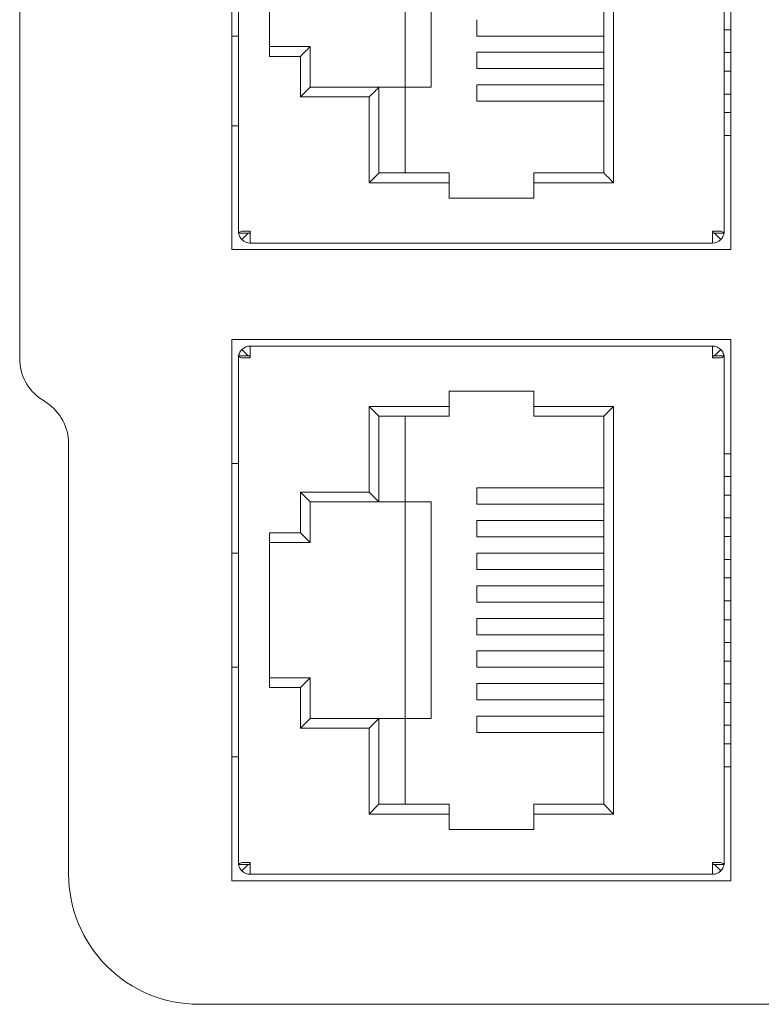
# Model space of a CAD drawing. Header units: millimetres. Extents: x -1146 to -167, y 277 to 699.
# Tile 25 of 40: x -490 to -467, y 440 to 470. Entities that reach past the tile are written whole.
import ezdxf

# ---------------------------------------------------------------- set-up
doc = ezdxf.new("R2010")
doc.units = ezdxf.units.MM
doc.header["$MEASUREMENT"] = 0

msp = doc.modelspace()

# ---------------------------------------------------------------- linework, layer by layer
at = {"lineweight": 18}
for points in [[(-483.163, 479.292), (-483.163, 479.292), (-483.163, 462.692), (-483.163, 462.692)], [(-467.863, 479.292), (-467.863, 479.292), (-467.863, 462.692), (-467.863, 462.692)], [(-482.963, 463.192), (-482.963, 463.192), (-482.963, 478.793), (-482.963, 478.793)], [(-482.963, 463.192), (-482.963, 463.192), (-482.963, 478.792), (-482.963, 478.792)], [(-468.063, 478.793), (-468.063, 478.793), (-468.063, 463.192), (-468.063, 463.192)], [(-468.063, 478.792), (-468.063, 478.792), (-468.063, 463.192), (-468.063, 463.192)], [(-471.453, 464.742), (-471.453, 464.742), (-471.453, 477.242), (-471.453, 477.242)], [(-471.753, 476.942), (-471.753, 476.942), (-471.753, 465.042), (-471.753, 465.042)], [(-489.673, 459.349), (-489.673, 459.349), (-489.673, 475.743), (-489.673, 475.743)], [(-489.673, 459.349), (-489.673, 459.349), (-489.673, 475.743), (-489.673, 475.743)], [(-477.853, 467.672), (-477.853, 467.672), (-477.853, 474.312), (-477.853, 474.312)], [(-477.053, 467.672), (-477.053, 467.672), (-477.053, 474.312), (-477.053, 474.312)], [(-482.013, 473.367), (-482.013, 473.367), (-482.013, 468.617), (-482.013, 468.617)], [(-475.653, 469.742), (-475.653, 469.742), (-475.653, 469.242), (-475.653, 469.242)], [(-475.646, 469.742), (-475.646, 469.742), (-475.646, 469.242), (-475.646, 469.242)], [(-467.863, 469.432), (-467.863, 469.432), (-468.063, 469.432), (-468.063, 469.432)], [(-483.163, 469.242), (-483.163, 469.242), (-482.973, 469.242), (-482.973, 469.242)], [(-482.963, 469.242), (-482.963, 469.242), (-482.973, 469.242), (-482.973, 469.242)], [(-471.753, 469.242), (-471.753, 469.242), (-475.653, 469.242), (-475.653, 469.242)], [(-475.646, 469.242), (-475.646, 469.242), (-472.491, 469.242), (-472.491, 469.242)], [(-472.491, 469.242), (-472.491, 469.242), (-471.753, 469.242), (-471.753, 469.242)], [(-480.763, 468.917), (-480.763, 468.917), (-482.013, 468.917), (-482.013, 468.917)], [(-480.763, 468.917), (-480.763, 468.917), (-480.887, 468.793), (-481.063, 468.617)], [(-480.763, 467.672), (-480.763, 467.672), (-480.763, 468.917), (-480.763, 468.917)], [(-475.653, 468.742), (-475.653, 468.742), (-475.653, 468.242), (-475.653, 468.242)], [(-472.491, 468.743), (-472.491, 468.743), (-475.646, 468.743), (-475.646, 468.743)], [(-475.646, 468.742), (-475.646, 468.742), (-475.646, 468.243), (-475.646, 468.243)], [(-471.753, 468.743), (-471.753, 468.743), (-472.491, 468.743), (-472.491, 468.743)], [(-468.063, 468.732), (-468.063, 468.732), (-467.863, 468.732), (-467.863, 468.732)], [(-482.013, 468.617), (-482.013, 468.617), (-481.063, 468.617), (-481.063, 468.617)], [(-481.063, 468.617), (-481.063, 468.617), (-481.063, 467.372), (-481.063, 467.372)], [(-471.753, 468.242), (-471.753, 468.242), (-475.653, 468.242), (-475.653, 468.242)], [(-475.646, 468.243), (-475.646, 468.243), (-472.491, 468.243), (-472.491, 468.243)], [(-472.491, 468.243), (-472.491, 468.243), (-471.753, 468.243), (-471.753, 468.243)], [(-467.863, 468.162), (-467.863, 468.162), (-468.063, 468.162), (-468.063, 468.162)], [(-480.763, 467.672), (-480.763, 467.672), (-480.887, 467.548), (-481.063, 467.372)], [(-478.653, 467.672), (-478.653, 467.672), (-480.763, 467.672), (-480.763, 467.672)], [(-478.653, 467.672), (-478.653, 467.672), (-478.777, 467.548), (-478.953, 467.372)], [(-478.653, 467.672), (-478.653, 467.672), (-477.853, 467.672), (-477.853, 467.672)], [(-478.653, 465.042), (-478.653, 465.042), (-478.653, 467.672), (-478.653, 467.672)], [(-477.053, 467.672), (-477.053, 467.672), (-477.853, 467.672), (-477.853, 467.672)], [(-477.853, 467.672), (-477.853, 467.672), (-477.853, 465.042), (-477.853, 465.042)], [(-475.653, 467.742), (-475.653, 467.742), (-475.653, 467.242), (-475.653, 467.242)], [(-472.491, 467.743), (-472.491, 467.743), (-475.646, 467.743), (-475.646, 467.743)], [(-475.646, 467.742), (-475.646, 467.742), (-475.646, 467.243), (-475.646, 467.243)], [(-471.753, 467.743), (-471.753, 467.743), (-472.491, 467.743), (-472.491, 467.743)], [(-468.063, 467.462), (-468.063, 467.462), (-467.863, 467.462), (-467.863, 467.462)], [(-481.063, 467.372), (-481.063, 467.372), (-478.953, 467.372), (-478.953, 467.372)], [(-478.953, 467.372), (-478.953, 467.372), (-478.953, 464.742), (-478.953, 464.742)], [(-471.753, 467.242), (-471.753, 467.242), (-475.653, 467.242), (-475.653, 467.242)], [(-475.646, 467.243), (-475.646, 467.243), (-472.491, 467.243), (-472.491, 467.243)], [(-472.491, 467.243), (-472.491, 467.243), (-471.753, 467.243), (-471.753, 467.243)], [(-467.863, 466.892), (-467.863, 466.892), (-468.063, 466.892), (-468.063, 466.892)], [(-482.973, 466.492), (-482.973, 466.492), (-483.163, 466.492), (-483.163, 466.492)], [(-482.963, 466.492), (-482.963, 466.492), (-482.973, 466.492), (-482.973, 466.492)], [(-468.063, 466.192), (-468.063, 466.192), (-467.863, 466.192), (-467.863, 466.192)], [(-478.653, 465.042), (-478.653, 465.042), (-478.777, 464.918), (-478.953, 464.742)], [(-476.503, 465.042), (-476.503, 465.042), (-478.653, 465.042), (-478.653, 465.042)], [(-476.503, 464.742), (-476.503, 464.742), (-476.503, 465.042), (-476.503, 465.042)], [(-473.903, 465.042), (-473.903, 465.042), (-473.903, 464.742), (-473.903, 464.742)], [(-471.753, 465.042), (-471.753, 465.042), (-473.903, 465.042), (-473.903, 465.042)], [(-471.453, 464.742), (-471.628, 464.918), (-471.753, 465.042), (-471.753, 465.042)], [(-478.953, 464.742), (-478.953, 464.742), (-476.503, 464.742), (-476.503, 464.742)], [(-476.503, 464.742), (-476.503, 464.742), (-476.503, 464.272), (-476.503, 464.272)], [(-473.903, 464.742), (-473.903, 464.742), (-471.453, 464.742), (-471.453, 464.742)], [(-473.903, 464.272), (-473.903, 464.272), (-473.903, 464.742), (-473.903, 464.742)], [(-476.503, 464.272), (-476.503, 464.272), (-473.903, 464.272), (-473.903, 464.272)], [(-482.857, 463.252), (-482.857, 463.252), (-482.603, 463.252), (-482.603, 463.252)], [(-482.61, 463.252), (-482.612, 463.232), (-482.613, 463.212), (-482.613, 463.192)], [(-482.61, 463.245), (-482.608, 463.243), (-482.606, 463.242), (-482.603, 463.242)], [(-482.603, 463.252), (-482.603, 463.252), (-482.603, 462.892), (-482.603, 462.892)], [(-468.423, 463.252), (-468.423, 463.252), (-468.168, 463.252), (-468.168, 463.252)], [(-468.423, 463.252), (-468.423, 463.252), (-468.423, 462.892), (-468.423, 462.892)], [(-468.423, 463.242), (-468.42, 463.242), (-468.418, 463.243), (-468.416, 463.245)], [(-468.413, 463.192), (-468.413, 463.212), (-468.414, 463.232), (-468.416, 463.252)], [(-482.613, 463.192), (-482.613, 463.192), (-482.963, 463.192), (-482.963, 463.192)], [(-482.663, 463.192), (-482.663, 463.192), (-482.857, 462.998), (-482.857, 462.998)], [(-482.857, 462.998), (-482.79, 462.93), (-482.698, 462.892), (-482.603, 462.892)], [(-468.423, 462.892), (-468.327, 462.892), (-468.236, 462.93), (-468.168, 462.998)], [(-468.413, 463.192), (-468.413, 463.192), (-468.063, 463.192), (-468.063, 463.192)], [(-468.362, 463.192), (-468.362, 463.192), (-468.168, 462.998), (-468.168, 462.998)], [(-483.163, 462.692), (-483.163, 462.692), (-467.863, 462.692), (-467.863, 462.692)], [(-482.603, 462.892), (-482.603, 462.892), (-468.423, 462.892), (-468.423, 462.892)], [(-468.423, 462.892), (-468.423, 462.892), (-482.603, 462.892), (-482.603, 462.892)], [(-467.863, 459.932), (-467.863, 459.932), (-483.163, 459.932), (-483.163, 459.932)], [(-483.163, 459.932), (-483.163, 459.932), (-483.163, 443.332), (-483.163, 443.332)], [(-467.863, 459.932), (-467.863, 459.932), (-467.863, 443.332), (-467.863, 443.332)], [(-482.603, 459.732), (-482.698, 459.732), (-482.79, 459.694), (-482.857, 459.627)], [(-482.857, 459.627), (-482.857, 459.627), (-482.663, 459.433), (-482.663, 459.433)], [(-468.423, 459.732), (-468.423, 459.732), (-482.603, 459.732), (-482.603, 459.732)], [(-482.603, 459.732), (-482.603, 459.732), (-468.423, 459.732), (-468.423, 459.732)], [(-482.603, 459.372), (-482.603, 459.372), (-482.603, 459.732), (-482.603, 459.732)], [(-468.423, 459.372), (-468.423, 459.372), (-468.423, 459.732), (-468.423, 459.732)], [(-468.168, 459.627), (-468.236, 459.694), (-468.327, 459.732), (-468.423, 459.732)], [(-468.362, 459.433), (-468.362, 459.433), (-468.168, 459.627), (-468.168, 459.627)], [(-489.673, 459.349), (-489.673, 458.847), (-489.423, 458.379), (-489.005, 458.101)], [(-489.673, 459.349), (-489.673, 458.847), (-489.423, 458.379), (-489.005, 458.101)], [(-482.613, 459.433), (-482.613, 459.433), (-482.963, 459.433), (-482.963, 459.433)], [(-482.963, 443.832), (-482.963, 443.832), (-482.963, 459.433), (-482.963, 459.433)], [(-482.603, 459.372), (-482.603, 459.372), (-482.857, 459.372), (-482.857, 459.372)], [(-482.613, 459.433), (-482.613, 459.413), (-482.612, 459.392), (-482.61, 459.372)], [(-482.603, 459.382), (-482.606, 459.382), (-482.608, 459.381), (-482.61, 459.379)], [(-468.416, 459.379), (-468.418, 459.381), (-468.42, 459.382), (-468.423, 459.382)], [(-468.168, 459.372), (-468.168, 459.372), (-468.423, 459.372), (-468.423, 459.372)], [(-468.416, 459.372), (-468.414, 459.392), (-468.413, 459.413), (-468.413, 459.433)], [(-468.413, 459.433), (-468.413, 459.433), (-468.063, 459.433), (-468.063, 459.433)], [(-468.063, 459.433), (-468.063, 459.433), (-468.063, 443.832), (-468.063, 443.832)], [(-488.841, 457.991), (-488.841, 457.991), (-489.005, 458.101), (-489.005, 458.101)], [(-488.841, 457.991), (-488.841, 457.991), (-489.005, 458.101), (-489.005, 458.101)], [(-473.903, 458.352), (-473.903, 458.352), (-476.503, 458.352), (-476.503, 458.352)], [(-476.503, 458.352), (-476.503, 458.352), (-476.503, 457.882), (-476.503, 457.882)], [(-473.903, 457.882), (-473.903, 457.882), (-473.903, 458.352), (-473.903, 458.352)], [(-488.173, 456.743), (-488.173, 457.245), (-488.424, 457.713), (-488.841, 457.991)], [(-488.173, 456.743), (-488.173, 457.245), (-488.424, 457.713), (-488.841, 457.991)], [(-478.953, 457.882), (-478.953, 457.882), (-478.653, 457.582), (-478.653, 457.582)], [(-478.953, 457.882), (-478.953, 457.882), (-478.953, 455.252), (-478.953, 455.252)], [(-476.503, 457.882), (-476.503, 457.882), (-478.953, 457.882), (-478.953, 457.882)], [(-476.503, 457.582), (-476.503, 457.582), (-476.503, 457.882), (-476.503, 457.882)], [(-473.903, 457.582), (-473.903, 457.582), (-473.903, 457.882), (-473.903, 457.882)], [(-471.453, 457.882), (-471.453, 457.882), (-473.903, 457.882), (-473.903, 457.882)], [(-471.453, 457.882), (-471.453, 457.882), (-471.753, 457.582), (-471.753, 457.582)], [(-471.453, 445.382), (-471.453, 445.382), (-471.453, 457.882), (-471.453, 457.882)], [(-476.503, 457.582), (-476.503, 457.582), (-478.653, 457.582), (-478.653, 457.582)], [(-478.653, 457.582), (-478.653, 457.582), (-478.653, 454.952), (-478.653, 454.952)], [(-477.853, 454.952), (-477.853, 454.952), (-477.853, 457.582), (-477.853, 457.582)], [(-471.753, 457.582), (-471.753, 457.582), (-473.903, 457.582), (-473.903, 457.582)], [(-471.753, 445.682), (-471.753, 445.682), (-471.753, 457.582), (-471.753, 457.582)], [(-488.173, 443.546), (-488.173, 443.546), (-488.173, 456.743), (-488.173, 456.743)], [(-488.173, 443.546), (-488.173, 443.546), (-488.173, 456.743), (-488.173, 456.743)], [(-468.063, 456.432), (-468.063, 456.432), (-467.863, 456.432), (-467.863, 456.432)], [(-483.163, 456.132), (-483.163, 456.132), (-482.973, 456.132), (-482.973, 456.132)], [(-482.963, 456.132), (-482.963, 456.132), (-482.973, 456.132), (-482.973, 456.132)], [(-468.063, 455.732), (-468.063, 455.732), (-467.863, 455.732), (-467.863, 455.732)], [(-471.753, 455.382), (-471.753, 455.382), (-475.653, 455.382), (-475.653, 455.382)], [(-475.653, 455.382), (-475.653, 455.382), (-475.653, 454.882), (-475.653, 454.882)], [(-472.491, 455.382), (-472.491, 455.382), (-475.646, 455.382), (-475.646, 455.382)], [(-475.646, 455.382), (-475.646, 455.382), (-475.646, 454.882), (-475.646, 454.882)], [(-471.753, 455.382), (-471.753, 455.382), (-472.491, 455.382), (-472.491, 455.382)], [(-481.063, 455.252), (-481.063, 455.252), (-480.763, 454.952), (-480.763, 454.952)], [(-478.953, 455.252), (-478.953, 455.252), (-481.063, 455.252), (-481.063, 455.252)], [(-481.063, 455.252), (-481.063, 455.252), (-481.063, 454.007), (-481.063, 454.007)], [(-478.953, 455.252), (-478.953, 455.252), (-478.653, 454.952), (-478.653, 454.952)], [(-468.063, 455.162), (-468.063, 455.162), (-467.863, 455.162), (-467.863, 455.162)], [(-478.653, 454.952), (-478.653, 454.952), (-480.763, 454.952), (-480.763, 454.952)], [(-480.763, 454.952), (-480.763, 454.952), (-480.763, 453.707), (-480.763, 453.707)], [(-478.653, 454.952), (-478.653, 454.952), (-477.853, 454.952), (-477.853, 454.952)], [(-477.853, 448.312), (-477.853, 448.312), (-477.853, 454.952), (-477.853, 454.952)], [(-477.853, 454.952), (-477.853, 454.952), (-477.053, 454.952), (-477.053, 454.952)], [(-477.053, 454.952), (-477.053, 454.952), (-477.053, 448.312), (-477.053, 448.312)], [(-472.491, 454.882), (-472.491, 454.882), (-475.646, 454.882), (-475.646, 454.882)], [(-471.753, 454.882), (-471.753, 454.882), (-472.491, 454.882), (-472.491, 454.882)], [(-468.063, 454.462), (-468.063, 454.462), (-467.863, 454.462), (-467.863, 454.462)], [(-475.653, 454.382), (-475.653, 454.382), (-475.653, 453.882), (-475.653, 453.882)], [(-471.753, 454.382), (-471.753, 454.382), (-475.653, 454.382), (-475.653, 454.382)], [(-472.491, 454.382), (-472.491, 454.382), (-475.646, 454.382), (-475.646, 454.382)], [(-475.646, 454.382), (-475.646, 454.382), (-475.646, 453.882), (-475.646, 453.882)], [(-471.753, 454.382), (-471.753, 454.382), (-472.491, 454.382), (-472.491, 454.382)], [(-481.063, 454.007), (-481.063, 454.007), (-482.013, 454.007), (-482.013, 454.007)], [(-482.013, 454.007), (-482.013, 454.007), (-482.013, 449.257), (-482.013, 449.257)], [(-481.063, 454.007), (-481.063, 454.007), (-480.763, 453.707), (-480.763, 453.707)], [(-472.491, 453.882), (-472.491, 453.882), (-475.646, 453.882), (-475.646, 453.882)], [(-471.753, 453.882), (-471.753, 453.882), (-472.491, 453.882), (-472.491, 453.882)], [(-468.063, 453.892), (-468.063, 453.892), (-467.863, 453.892), (-467.863, 453.892)], [(-480.763, 453.707), (-480.763, 453.707), (-482.013, 453.707), (-482.013, 453.707)], [(-482.973, 453.382), (-482.973, 453.382), (-483.163, 453.382), (-483.163, 453.382)], [(-482.963, 453.382), (-482.963, 453.382), (-482.973, 453.382), (-482.973, 453.382)], [(-471.753, 453.382), (-471.753, 453.382), (-475.653, 453.382), (-475.653, 453.382)], [(-475.653, 453.382), (-475.653, 453.382), (-475.653, 452.882), (-475.653, 452.882)], [(-472.491, 453.382), (-472.491, 453.382), (-475.646, 453.382), (-475.646, 453.382)], [(-475.646, 453.382), (-475.646, 453.382), (-475.646, 452.882), (-475.646, 452.882)], [(-471.753, 453.382), (-471.753, 453.382), (-472.491, 453.382), (-472.491, 453.382)], [(-468.063, 453.192), (-468.063, 453.192), (-467.863, 453.192), (-467.863, 453.192)], [(-472.491, 452.882), (-472.491, 452.882), (-475.646, 452.882), (-475.646, 452.882)], [(-471.753, 452.882), (-471.753, 452.882), (-472.491, 452.882), (-472.491, 452.882)], [(-475.653, 452.382), (-475.653, 452.382), (-475.653, 451.882), (-475.653, 451.882)], [(-471.753, 452.382), (-471.753, 452.382), (-475.653, 452.382), (-475.653, 452.382)], [(-472.491, 452.382), (-472.491, 452.382), (-475.646, 452.382), (-475.646, 452.382)], [(-475.646, 452.382), (-475.646, 452.382), (-475.646, 451.882), (-475.646, 451.882)], [(-471.753, 452.382), (-471.753, 452.382), (-472.491, 452.382), (-472.491, 452.382)], [(-468.063, 452.622), (-468.063, 452.622), (-467.863, 452.622), (-467.863, 452.622)], [(-472.491, 451.882), (-472.491, 451.882), (-475.646, 451.882), (-475.646, 451.882)], [(-471.753, 451.882), (-471.753, 451.882), (-472.491, 451.882), (-472.491, 451.882)], [(-468.063, 451.922), (-468.063, 451.922), (-467.863, 451.922), (-467.863, 451.922)], [(-475.653, 450.882), (-475.653, 450.882), (-475.653, 451.382), (-475.653, 451.382)], [(-472.491, 451.382), (-472.491, 451.382), (-475.646, 451.382), (-475.646, 451.382)], [(-475.646, 451.382), (-475.646, 451.382), (-475.646, 450.882), (-475.646, 450.882)], [(-471.753, 451.382), (-471.753, 451.382), (-472.491, 451.382), (-472.491, 451.382)], [(-468.063, 451.342), (-468.063, 451.342), (-467.863, 451.342), (-467.863, 451.342)], [(-471.753, 450.882), (-471.753, 450.882), (-475.653, 450.882), (-475.653, 450.882)], [(-472.491, 450.882), (-472.491, 450.882), (-475.646, 450.882), (-475.646, 450.882)], [(-471.753, 450.882), (-471.753, 450.882), (-472.491, 450.882), (-472.491, 450.882)], [(-468.063, 450.642), (-468.063, 450.642), (-467.863, 450.642), (-467.863, 450.642)], [(-475.653, 449.882), (-475.653, 449.882), (-475.653, 450.382), (-475.653, 450.382)], [(-472.491, 450.382), (-472.491, 450.382), (-475.646, 450.382), (-475.646, 450.382)], [(-475.646, 450.382), (-475.646, 450.382), (-475.646, 449.882), (-475.646, 449.882)], [(-471.753, 450.382), (-471.753, 450.382), (-472.491, 450.382), (-472.491, 450.382)], [(-468.063, 450.072), (-468.063, 450.072), (-467.863, 450.072), (-467.863, 450.072)], [(-483.163, 449.882), (-483.163, 449.882), (-482.973, 449.882), (-482.973, 449.882)], [(-482.963, 449.882), (-482.963, 449.882), (-482.973, 449.882), (-482.973, 449.882)], [(-471.753, 449.882), (-471.753, 449.882), (-475.653, 449.882), (-475.653, 449.882)], [(-472.491, 449.882), (-472.491, 449.882), (-475.646, 449.882), (-475.646, 449.882)], [(-471.753, 449.882), (-471.753, 449.882), (-472.491, 449.882), (-472.491, 449.882)], [(-482.013, 449.557), (-482.013, 449.557), (-480.763, 449.557), (-480.763, 449.557)], [(-481.063, 449.257), (-481.063, 449.257), (-480.763, 449.557), (-480.763, 449.557)], [(-480.763, 449.557), (-480.763, 449.557), (-480.763, 448.312), (-480.763, 448.312)], [(-475.653, 448.882), (-475.653, 448.882), (-475.653, 449.382), (-475.653, 449.382)], [(-472.491, 449.383), (-472.491, 449.383), (-475.646, 449.383), (-475.646, 449.383)], [(-475.646, 449.382), (-475.646, 449.382), (-475.646, 448.883), (-475.646, 448.883)], [(-471.753, 449.383), (-471.753, 449.383), (-472.491, 449.383), (-472.491, 449.383)], [(-468.063, 449.372), (-468.063, 449.372), (-467.863, 449.372), (-467.863, 449.372)], [(-482.013, 449.257), (-482.013, 449.257), (-481.063, 449.257), (-481.063, 449.257)], [(-481.063, 449.257), (-481.063, 449.257), (-481.063, 448.012), (-481.063, 448.012)], [(-471.753, 448.882), (-471.753, 448.882), (-475.653, 448.882), (-475.653, 448.882)], [(-472.491, 448.883), (-472.491, 448.883), (-475.646, 448.883), (-475.646, 448.883)], [(-471.753, 448.883), (-471.753, 448.883), (-472.491, 448.883), (-472.491, 448.883)], [(-468.063, 448.802), (-468.063, 448.802), (-467.863, 448.802), (-467.863, 448.802)], [(-481.063, 448.012), (-481.063, 448.012), (-480.763, 448.312), (-480.763, 448.312)], [(-480.763, 448.312), (-480.763, 448.312), (-478.653, 448.312), (-478.653, 448.312)], [(-478.953, 448.012), (-478.953, 448.012), (-478.653, 448.312), (-478.653, 448.312)], [(-478.653, 448.312), (-478.653, 448.312), (-477.853, 448.312), (-477.853, 448.312)], [(-478.653, 448.312), (-478.653, 448.312), (-478.653, 445.682), (-478.653, 445.682)], [(-477.053, 448.312), (-477.053, 448.312), (-477.853, 448.312), (-477.853, 448.312)], [(-477.853, 448.312), (-477.853, 448.312), (-477.853, 445.682), (-477.853, 445.682)], [(-475.653, 447.882), (-475.653, 447.882), (-475.653, 448.382), (-475.653, 448.382)], [(-472.491, 448.383), (-472.491, 448.383), (-475.646, 448.383), (-475.646, 448.383)], [(-475.646, 448.382), (-475.646, 448.382), (-475.646, 447.883), (-475.646, 447.883)], [(-471.753, 448.383), (-471.753, 448.383), (-472.491, 448.383), (-472.491, 448.383)], [(-481.063, 448.012), (-481.063, 448.012), (-478.953, 448.012), (-478.953, 448.012)], [(-478.953, 448.012), (-478.953, 448.012), (-478.953, 445.382), (-478.953, 445.382)], [(-471.753, 447.882), (-471.753, 447.882), (-475.653, 447.882), (-475.653, 447.882)], [(-472.491, 447.883), (-472.491, 447.883), (-475.646, 447.883), (-475.646, 447.883)], [(-471.753, 447.883), (-471.753, 447.883), (-472.491, 447.883), (-472.491, 447.883)], [(-468.063, 448.102), (-468.063, 448.102), (-467.863, 448.102), (-467.863, 448.102)], [(-468.063, 447.532), (-468.063, 447.532), (-467.863, 447.532), (-467.863, 447.532)], [(-482.973, 447.132), (-482.973, 447.132), (-483.163, 447.132), (-483.163, 447.132)], [(-482.963, 447.132), (-482.963, 447.132), (-482.973, 447.132), (-482.973, 447.132)], [(-468.063, 446.832), (-468.063, 446.832), (-467.863, 446.832), (-467.863, 446.832)], [(-478.953, 445.382), (-478.953, 445.382), (-478.653, 445.682), (-478.653, 445.682)], [(-478.653, 445.682), (-478.653, 445.682), (-476.503, 445.682), (-476.503, 445.682)], [(-476.503, 445.682), (-476.503, 445.682), (-476.503, 445.382), (-476.503, 445.382)], [(-473.903, 445.682), (-473.903, 445.682), (-473.903, 445.382), (-473.903, 445.382)], [(-473.903, 445.682), (-473.903, 445.682), (-471.753, 445.682), (-471.753, 445.682)], [(-471.453, 445.382), (-471.453, 445.382), (-471.753, 445.682), (-471.753, 445.682)], [(-478.953, 445.382), (-478.953, 445.382), (-476.503, 445.382), (-476.503, 445.382)], [(-476.503, 445.382), (-476.503, 445.382), (-476.503, 444.912), (-476.503, 444.912)], [(-473.903, 445.382), (-473.903, 445.382), (-471.453, 445.382), (-471.453, 445.382)], [(-473.903, 444.912), (-473.903, 444.912), (-473.903, 445.382), (-473.903, 445.382)], [(-476.503, 444.912), (-476.503, 444.912), (-473.903, 444.912), (-473.903, 444.912)], [(-482.857, 443.892), (-482.857, 443.892), (-482.603, 443.892), (-482.603, 443.892)], [(-482.61, 443.892), (-482.612, 443.872), (-482.613, 443.852), (-482.613, 443.832)], [(-482.603, 443.892), (-482.603, 443.892), (-482.603, 443.532), (-482.603, 443.532)], [(-468.423, 443.892), (-468.423, 443.892), (-468.423, 443.532), (-468.423, 443.532)], [(-468.423, 443.892), (-468.423, 443.892), (-468.168, 443.892), (-468.168, 443.892)], [(-468.413, 443.832), (-468.413, 443.852), (-468.414, 443.872), (-468.416, 443.892)], [(-482.613, 443.832), (-482.613, 443.832), (-482.963, 443.832), (-482.963, 443.832)], [(-482.663, 443.832), (-482.663, 443.832), (-482.857, 443.638), (-482.857, 443.638)], [(-482.857, 443.638), (-482.79, 443.57), (-482.698, 443.532), (-482.603, 443.532)], [(-482.61, 443.885), (-482.608, 443.883), (-482.606, 443.882), (-482.603, 443.882)], [(-468.423, 443.882), (-468.42, 443.882), (-468.418, 443.883), (-468.416, 443.885)], [(-468.423, 443.532), (-468.327, 443.532), (-468.236, 443.57), (-468.168, 443.638)], [(-468.413, 443.832), (-468.413, 443.832), (-468.063, 443.832), (-468.063, 443.832)], [(-468.362, 443.832), (-468.362, 443.832), (-468.168, 443.638), (-468.168, 443.638)], [(-483.163, 443.332), (-483.163, 443.332), (-467.863, 443.332), (-467.863, 443.332)], [(-482.603, 443.532), (-482.603, 443.532), (-468.423, 443.532), (-468.423, 443.532)], [(-468.423, 443.532), (-468.423, 443.532), (-482.603, 443.532), (-482.603, 443.532)], [(-467.173, 439.546), (-467.173, 439.546), (-484.173, 439.546), (-484.173, 439.546)], [(-467.173, 439.546), (-467.173, 439.546), (-484.173, 439.546), (-484.173, 439.546)], [(-466.173, 439.546), (-466.173, 439.546), (-467.173, 439.546), (-467.173, 439.546)]]:
    msp.add_open_spline(points, degree=3, dxfattribs=at)
for points in [[(-482.963, 463.192), (-482.963, 463.202), (-482.953, 463.212), (-482.935, 463.222), (-482.935, 463.222), (-482.917, 463.232), (-482.891, 463.242), (-482.857, 463.252)], [(-468.168, 463.252), (-468.135, 463.242), (-468.108, 463.232), (-468.09, 463.222), (-468.09, 463.222), (-468.072, 463.212), (-468.063, 463.202), (-468.063, 463.192)], [(-482.857, 462.998), (-482.891, 463.031), (-482.917, 463.071), (-482.935, 463.114), (-482.935, 463.114), (-482.946, 463.139), (-482.953, 463.165), (-482.958, 463.192)], [(-468.068, 463.192), (-468.073, 463.165), (-468.08, 463.139), (-468.09, 463.114), (-468.09, 463.114), (-468.108, 463.071), (-468.135, 463.031), (-468.168, 462.998)], [(-482.857, 459.627), (-482.891, 459.593), (-482.917, 459.554), (-482.935, 459.51), (-482.935, 459.51), (-482.946, 459.485), (-482.953, 459.459), (-482.958, 459.433)], [(-468.168, 459.627), (-468.135, 459.593), (-468.108, 459.554), (-468.09, 459.51), (-468.09, 459.51), (-468.08, 459.485), (-468.073, 459.459), (-468.068, 459.433)], [(-482.857, 459.372), (-482.891, 459.382), (-482.917, 459.392), (-482.935, 459.403), (-482.935, 459.403), (-482.953, 459.413), (-482.963, 459.423), (-482.963, 459.433)], [(-468.063, 459.433), (-468.063, 459.423), (-468.072, 459.413), (-468.09, 459.403), (-468.09, 459.403), (-468.108, 459.392), (-468.135, 459.382), (-468.168, 459.372)], [(-482.963, 443.832), (-482.963, 443.842), (-482.953, 443.852), (-482.935, 443.862), (-482.935, 443.862), (-482.917, 443.872), (-482.891, 443.882), (-482.857, 443.892)], [(-468.168, 443.892), (-468.135, 443.882), (-468.108, 443.872), (-468.09, 443.862), (-468.09, 443.862), (-468.072, 443.852), (-468.063, 443.842), (-468.063, 443.832)], [(-482.857, 443.638), (-482.891, 443.671), (-482.917, 443.711), (-482.935, 443.754), (-482.935, 443.754), (-482.946, 443.779), (-482.953, 443.805), (-482.958, 443.832)], [(-468.068, 443.832), (-468.073, 443.805), (-468.08, 443.779), (-468.09, 443.754), (-468.09, 443.754), (-468.108, 443.711), (-468.135, 443.671), (-468.168, 443.638)], [(-488.173, 443.546), (-488.173, 442.485), (-487.752, 441.468), (-487.002, 440.717), (-487.002, 440.717), (-486.251, 439.967), (-485.234, 439.546), (-484.173, 439.546)], [(-488.173, 443.546), (-488.173, 442.485), (-487.752, 441.468), (-487.002, 440.717), (-487.002, 440.717), (-486.251, 439.967), (-485.234, 439.546), (-484.173, 439.546)]]:
    msp.add_open_spline(points, degree=3, knots=[0, 0, 0, 0, 0.5, 0.5, 0.5, 0.5, 1, 1, 1, 1], dxfattribs=at)

doc.saveas('drawing.dxf')
